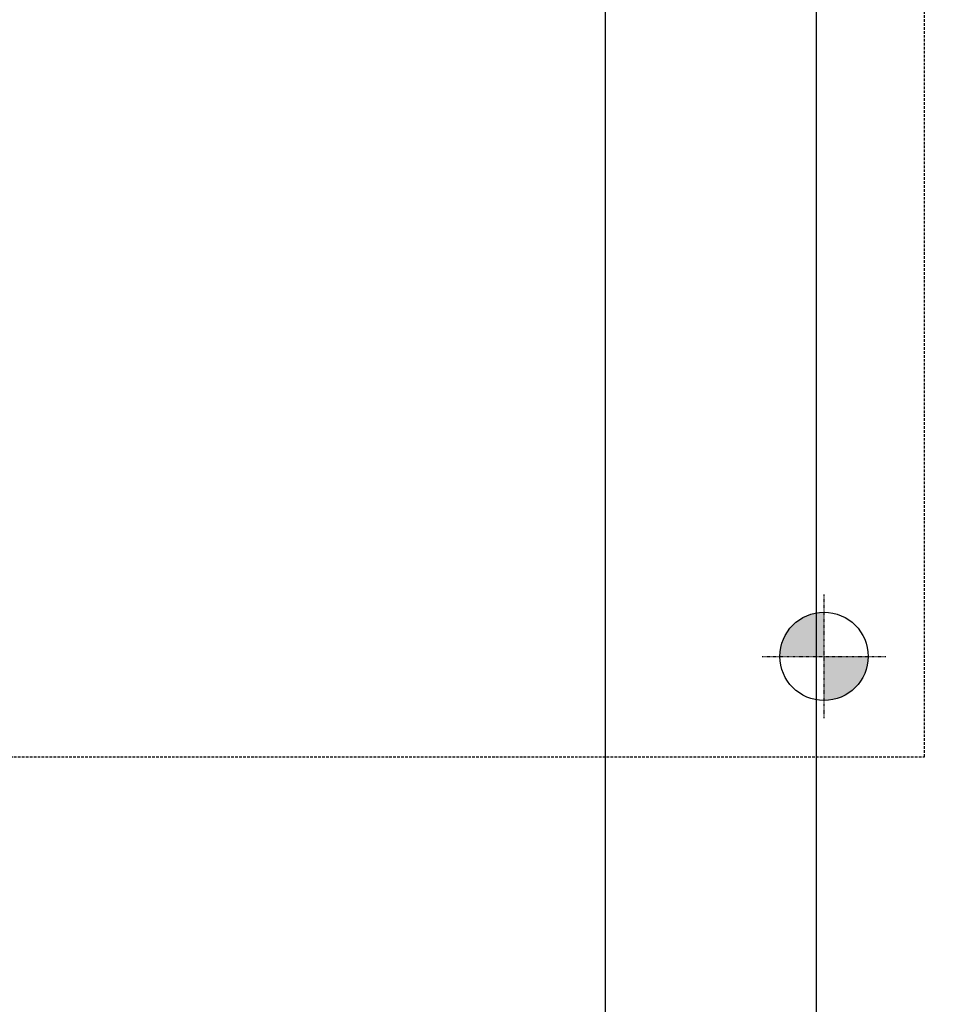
# Model space of a CAD drawing. Header units: inches. Extents: x -4968858 to -265257, y -220693 to 1871410.
# Tile 241 of 256: x -1886155 to -1885977, y 1197564 to 1197751. Entities that reach past the tile are written whole.
import ezdxf

# ---------------------------------------------------------------- set-up
doc = ezdxf.new("R2010")
doc.units = ezdxf.units.IN
doc.header["$MEASUREMENT"] = 0
for name, pattern in [('CENTER2', [1.125, 0.75, -0.125, 0.125, -0.125]), ('CONTINOUS', [0]), ('DASHED', [0.75, 0.5, -0.25]), ('HIDDEN', [0.375, 0.25, -0.125])]:
    doc.linetypes.add(name, pattern=pattern)
doc.layers.add('GRID', color=8, linetype='Continuous')
doc.layers.add('IPB', color=6, linetype='Continuous')

# ---------------------------------------------------------------- blocks, each defined once
blk = doc.blocks.new('UTCOMBINE')
h = blk.add_hatch(color=256)
h.paths.add_polyline_path([(-716071.89, 43329.81), (-716063.51, 43329.81), (-716063.51, 43338.19, 0.414214)])
h.paths.add_polyline_path([(-716055.12, 43329.81), (-716063.51, 43329.81), (-716063.51, 43321.42, 0.414214)])
h = blk.add_hatch(color=256)
h.paths.add_polyline_path([(-716071.89, 43329.81), (-716063.51, 43329.81), (-716063.51, 43338.19, 0.414214)])
h.paths.add_polyline_path([(-716055.12, 43329.81), (-716063.51, 43329.81), (-716063.51, 43321.42, 0.414214)])
h = blk.add_hatch(color=256)
h.paths.add_polyline_path([(-716071.89, 43329.81), (-716063.51, 43329.81), (-716063.51, 43338.19, 0.414214)])
h.paths.add_polyline_path([(-716055.12, 43329.81), (-716063.51, 43329.81), (-716063.51, 43321.42, 0.414214)])
h = blk.add_hatch(color=256)
h.paths.add_polyline_path([(-716071.89, 43329.81), (-716063.51, 43329.81), (-716063.51, 43338.19, 0.414214)])
h.paths.add_polyline_path([(-716055.12, 43329.81), (-716063.51, 43329.81), (-716063.51, 43321.42, 0.414214)])
h = blk.add_hatch(color=256)
h.paths.add_polyline_path([(-716071.89, 43329.81), (-716063.51, 43329.81), (-716063.51, 43338.19, 0.414214)])
h.paths.add_polyline_path([(-716055.12, 43329.81), (-716063.51, 43329.81), (-716063.51, 43321.42, 0.414214)])
h = blk.add_hatch(color=256)
h.paths.add_polyline_path([(-716071.89, 43329.81), (-716063.51, 43329.81), (-716063.51, 43338.19, 0.414214)])
h.paths.add_polyline_path([(-716055.12, 43329.81), (-716063.51, 43329.81), (-716063.51, 43321.42, 0.414214)])
h = blk.add_hatch(color=256)
h.paths.add_polyline_path([(-716071.89, 43329.81), (-716063.51, 43329.81), (-716063.51, 43338.19, 0.414214)])
h.paths.add_polyline_path([(-716055.12, 43329.81), (-716063.51, 43329.81), (-716063.51, 43321.42, 0.414214)])
h = blk.add_hatch(color=256)
h.paths.add_polyline_path([(-716071.89, 43329.81), (-716063.51, 43329.81), (-716063.51, 43338.19, 0.414214)])
h.paths.add_polyline_path([(-716055.12, 43329.81), (-716063.51, 43329.81), (-716063.51, 43321.42, 0.414214)])
h = blk.add_hatch(color=256)
h.paths.add_polyline_path([(-716071.89, 43329.81), (-716063.51, 43329.81), (-716063.51, 43338.19, 0.414214)])
h.paths.add_polyline_path([(-716055.12, 43329.81), (-716063.51, 43329.81), (-716063.51, 43321.42, 0.414214)])
h = blk.add_hatch(color=256)
h.paths.add_polyline_path([(-716071.89, 43329.81), (-716063.51, 43329.81), (-716063.51, 43338.19, 0.414214)])
h.paths.add_polyline_path([(-716055.12, 43329.81), (-716063.51, 43329.81), (-716063.51, 43321.42, 0.414214)])
h = blk.add_hatch(color=256)
h.paths.add_polyline_path([(-716071.89, 43329.81), (-716063.51, 43329.81), (-716063.51, 43338.19, 0.414214)])
h.paths.add_polyline_path([(-716055.12, 43329.81), (-716063.51, 43329.81), (-716063.51, 43321.42, 0.414214)])
h = blk.add_hatch(color=256)
h.paths.add_polyline_path([(-716071.89, 43329.81), (-716063.51, 43329.81), (-716063.51, 43338.19, 0.414214)])
h.paths.add_polyline_path([(-716055.12, 43329.81), (-716063.51, 43329.81), (-716063.51, 43321.42, 0.414214)])
h = blk.add_hatch(color=256)
h.paths.add_polyline_path([(-716071.89, 43329.81), (-716063.51, 43329.81), (-716063.51, 43338.19, 0.414214)])
h.paths.add_polyline_path([(-716055.12, 43329.81), (-716063.51, 43329.81), (-716063.51, 43321.42, 0.414214)])
h = blk.add_hatch(color=256)
h.paths.add_polyline_path([(-716071.89, 43329.81), (-716063.51, 43329.81), (-716063.51, 43338.19, 0.414214)])
h.paths.add_polyline_path([(-716055.12, 43329.81), (-716063.51, 43329.81), (-716063.51, 43321.42, 0.414214)])
h = blk.add_hatch(color=256)
h.paths.add_polyline_path([(-716071.89, 43329.81), (-716063.51, 43329.81), (-716063.51, 43338.19, 0.414214)])
h.paths.add_polyline_path([(-716055.12, 43329.81), (-716063.51, 43329.81), (-716063.51, 43321.42, 0.414214)])
h = blk.add_hatch(color=256)
h.paths.add_polyline_path([(-716071.89, 43329.81), (-716063.51, 43329.81), (-716063.51, 43338.19, 0.414214)])
h.paths.add_polyline_path([(-716055.12, 43329.81), (-716063.51, 43329.81), (-716063.51, 43321.42, 0.414214)])
h = blk.add_hatch(color=256)
h.paths.add_polyline_path([(-716071.89, 43329.81), (-716063.51, 43329.81), (-716063.51, 43338.19, 0.414214)])
h.paths.add_polyline_path([(-716055.12, 43329.81), (-716063.51, 43329.81), (-716063.51, 43321.42, 0.414214)])
h = blk.add_hatch(color=256)
h.paths.add_polyline_path([(-716071.89, 43329.81), (-716063.51, 43329.81), (-716063.51, 43338.19, 0.414214)])
h.paths.add_polyline_path([(-716055.12, 43329.81), (-716063.51, 43329.81), (-716063.51, 43321.42, 0.414214)])
h = blk.add_hatch(color=256)
h.paths.add_polyline_path([(-716071.89, 43329.81), (-716063.51, 43329.81), (-716063.51, 43338.19, 0.414214)])
h.paths.add_polyline_path([(-716055.12, 43329.81), (-716063.51, 43329.81), (-716063.51, 43321.42, 0.414214)])
h = blk.add_hatch(color=256)
h.paths.add_polyline_path([(-716071.89, 43329.81), (-716063.51, 43329.81), (-716063.51, 43338.19, 0.414214)])
h.paths.add_polyline_path([(-716055.12, 43329.81), (-716063.51, 43329.81), (-716063.51, 43321.42, 0.414214)])
h = blk.add_hatch(color=256)
h.paths.add_polyline_path([(-716071.89, 43329.81), (-716063.51, 43329.81), (-716063.51, 43338.19, 0.414214)])
h.paths.add_polyline_path([(-716055.12, 43329.81), (-716063.51, 43329.81), (-716063.51, 43321.42, 0.414214)])
h = blk.add_hatch(color=256)
h.paths.add_polyline_path([(-716071.89, 43329.81), (-716063.51, 43329.81), (-716063.51, 43338.19, 0.414214)])
h.paths.add_polyline_path([(-716055.12, 43329.81), (-716063.51, 43329.81), (-716063.51, 43321.42, 0.414214)])
h = blk.add_hatch(color=256)
h.paths.add_polyline_path([(-716071.89, 43329.81), (-716063.51, 43329.81), (-716063.51, 43338.19, 0.414214)])
h.paths.add_polyline_path([(-716055.12, 43329.81), (-716063.51, 43329.81), (-716063.51, 43321.42, 0.414214)])
h = blk.add_hatch(color=256)
h.paths.add_polyline_path([(-716071.89, 43329.81), (-716063.51, 43329.81), (-716063.51, 43338.19, 0.414214)])
h.paths.add_polyline_path([(-716055.12, 43329.81), (-716063.51, 43329.81), (-716063.51, 43321.42, 0.414214)])
h = blk.add_hatch(color=256)
h.paths.add_polyline_path([(-716071.89, 43329.81), (-716063.51, 43329.81), (-716063.51, 43338.19, 0.414214)])
h.paths.add_polyline_path([(-716055.12, 43329.81), (-716063.51, 43329.81), (-716063.51, 43321.42, 0.414214)])
h = blk.add_hatch(color=256)
h.paths.add_polyline_path([(-716071.89, 43329.81), (-716063.51, 43329.81), (-716063.51, 43338.19, 0.414214)])
h.paths.add_polyline_path([(-716055.12, 43329.81), (-716063.51, 43329.81), (-716063.51, 43321.42, 0.414214)])
h = blk.add_hatch(color=256)
h.paths.add_polyline_path([(-716071.89, 43329.81), (-716063.51, 43329.81), (-716063.51, 43338.19, 0.414214)])
h.paths.add_polyline_path([(-716055.12, 43329.81), (-716063.51, 43329.81), (-716063.51, 43321.42, 0.414214)])
h = blk.add_hatch(color=256)
h.paths.add_polyline_path([(-716071.89, 43329.81), (-716063.51, 43329.81), (-716063.51, 43338.19, 0.414214)])
h.paths.add_polyline_path([(-716055.12, 43329.81), (-716063.51, 43329.81), (-716063.51, 43321.42, 0.414214)])
h = blk.add_hatch(color=256)
h.paths.add_polyline_path([(-716071.89, 43329.81), (-716063.51, 43329.81), (-716063.51, 43338.19, 0.414214)])
h.paths.add_polyline_path([(-716055.12, 43329.81), (-716063.51, 43329.81), (-716063.51, 43321.42, 0.414214)])
h = blk.add_hatch(color=256)
h.paths.add_polyline_path([(-716071.89, 43329.81), (-716063.51, 43329.81), (-716063.51, 43338.19, 0.414214)])
h.paths.add_polyline_path([(-716055.12, 43329.81), (-716063.51, 43329.81), (-716063.51, 43321.42, 0.414214)])
h = blk.add_hatch(color=256)
h.paths.add_polyline_path([(-716071.89, 43329.81), (-716063.51, 43329.81), (-716063.51, 43338.19, 0.414214)])
h.paths.add_polyline_path([(-716055.12, 43329.81), (-716063.51, 43329.81), (-716063.51, 43321.42, 0.414214)])
h = blk.add_hatch(color=256)
h.paths.add_polyline_path([(-716071.89, 43329.81), (-716063.51, 43329.81), (-716063.51, 43338.19, 0.414214)])
h.paths.add_polyline_path([(-716055.12, 43329.81), (-716063.51, 43329.81), (-716063.51, 43321.42, 0.414214)])
h = blk.add_hatch(color=256)
h.paths.add_polyline_path([(-716071.89, 43329.81), (-716063.51, 43329.81), (-716063.51, 43338.19, 0.414214)])
h.paths.add_polyline_path([(-716055.12, 43329.81), (-716063.51, 43329.81), (-716063.51, 43321.42, 0.414214)])
h = blk.add_hatch(color=256)
h.paths.add_polyline_path([(-716071.89, 43329.81), (-716063.51, 43329.81), (-716063.51, 43338.19, 0.414214)])
h.paths.add_polyline_path([(-716055.12, 43329.81), (-716063.51, 43329.81), (-716063.51, 43321.42, 0.414214)])
h = blk.add_hatch(color=256)
h.paths.add_polyline_path([(-716071.89, 43329.81), (-716063.51, 43329.81), (-716063.51, 43338.19, 0.414214)])
h.paths.add_polyline_path([(-716055.12, 43329.81), (-716063.51, 43329.81), (-716063.51, 43321.42, 0.414214)])
h = blk.add_hatch(color=256)
h.paths.add_polyline_path([(-716071.89, 43329.81), (-716063.51, 43329.81), (-716063.51, 43338.19, 0.414214)])
h.paths.add_polyline_path([(-716055.12, 43329.81), (-716063.51, 43329.81), (-716063.51, 43321.42, 0.414214)])
h = blk.add_hatch(color=256)
h.paths.add_polyline_path([(-716071.89, 43329.81), (-716063.51, 43329.81), (-716063.51, 43338.19, 0.414214)])
h.paths.add_polyline_path([(-716055.12, 43329.81), (-716063.51, 43329.81), (-716063.51, 43321.42, 0.414214)])
h = blk.add_hatch(color=256)
h.paths.add_polyline_path([(-716071.89, 43329.81), (-716063.51, 43329.81), (-716063.51, 43338.19, 0.414214)])
h.paths.add_polyline_path([(-716055.12, 43329.81), (-716063.51, 43329.81), (-716063.51, 43321.42, 0.414214)])
h = blk.add_hatch(color=256)
h.paths.add_polyline_path([(-716071.89, 43329.81), (-716063.51, 43329.81), (-716063.51, 43338.19, 0.414214)])
h.paths.add_polyline_path([(-716055.12, 43329.81), (-716063.51, 43329.81), (-716063.51, 43321.42, 0.414214)])
h = blk.add_hatch(color=256)
h.paths.add_polyline_path([(-716071.89, 43329.81), (-716063.51, 43329.81), (-716063.51, 43338.19, 0.414214)])
h.paths.add_polyline_path([(-716055.12, 43329.81), (-716063.51, 43329.81), (-716063.51, 43321.42, 0.414214)])
h = blk.add_hatch(color=256)
h.paths.add_polyline_path([(-716071.89, 43329.81), (-716063.51, 43329.81), (-716063.51, 43338.19, 0.414214)])
h.paths.add_polyline_path([(-716055.12, 43329.81), (-716063.51, 43329.81), (-716063.51, 43321.42, 0.414214)])
h = blk.add_hatch(color=256)
h.paths.add_polyline_path([(-716071.89, 43329.81), (-716063.51, 43329.81), (-716063.51, 43338.19, 0.414214)])
h.paths.add_polyline_path([(-716055.12, 43329.81), (-716063.51, 43329.81), (-716063.51, 43321.42, 0.414214)])
h = blk.add_hatch(color=256)
h.paths.add_polyline_path([(-716071.89, 43329.81), (-716063.51, 43329.81), (-716063.51, 43338.19, 0.414214)])
h.paths.add_polyline_path([(-716055.12, 43329.81), (-716063.51, 43329.81), (-716063.51, 43321.42, 0.414214)])
h = blk.add_hatch(color=256)
h.paths.add_polyline_path([(-716071.89, 43329.81), (-716063.51, 43329.81), (-716063.51, 43338.19, 0.414214)])
h.paths.add_polyline_path([(-716055.12, 43329.81), (-716063.51, 43329.81), (-716063.51, 43321.42, 0.414214)])
h = blk.add_hatch(color=256)
h.paths.add_polyline_path([(-716071.89, 43329.81), (-716063.51, 43329.81), (-716063.51, 43338.19, 0.414214)])
h.paths.add_polyline_path([(-716055.12, 43329.81), (-716063.51, 43329.81), (-716063.51, 43321.42, 0.414214)])
h = blk.add_hatch(color=256)
h.paths.add_polyline_path([(-716071.89, 43329.81), (-716063.51, 43329.81), (-716063.51, 43338.19, 0.414214)])
h.paths.add_polyline_path([(-716055.12, 43329.81), (-716063.51, 43329.81), (-716063.51, 43321.42, 0.414214)])
h = blk.add_hatch(color=256)
h.paths.add_polyline_path([(-716071.89, 43329.81), (-716063.51, 43329.81), (-716063.51, 43338.19, 0.414214)])
h.paths.add_polyline_path([(-716055.12, 43329.81), (-716063.51, 43329.81), (-716063.51, 43321.42, 0.414214)])
h = blk.add_hatch(color=256)
h.paths.add_polyline_path([(-716071.89, 43329.81), (-716063.51, 43329.81), (-716063.51, 43338.19, 0.414214)])
h.paths.add_polyline_path([(-716055.12, 43329.81), (-716063.51, 43329.81), (-716063.51, 43321.42, 0.414214)])
h = blk.add_hatch(color=256)
h.paths.add_polyline_path([(-716071.89, 43329.81), (-716063.51, 43329.81), (-716063.51, 43338.19, 0.414214)])
h.paths.add_polyline_path([(-716055.12, 43329.81), (-716063.51, 43329.81), (-716063.51, 43321.42, 0.414214)])
h = blk.add_hatch(color=256)
h.paths.add_polyline_path([(-716071.89, 43329.81), (-716063.51, 43329.81), (-716063.51, 43338.19, 0.414214)])
h.paths.add_polyline_path([(-716055.12, 43329.81), (-716063.51, 43329.81), (-716063.51, 43321.42, 0.414214)])
h = blk.add_hatch(color=256)
h.paths.add_polyline_path([(-716071.89, 43329.81), (-716063.51, 43329.81), (-716063.51, 43338.19, 0.414214)])
h.paths.add_polyline_path([(-716055.12, 43329.81), (-716063.51, 43329.81), (-716063.51, 43321.42, 0.414214)])
h = blk.add_hatch(color=256)
h.paths.add_polyline_path([(-716071.89, 43329.81), (-716063.51, 43329.81), (-716063.51, 43338.19, 0.414214)])
h.paths.add_polyline_path([(-716055.12, 43329.81), (-716063.51, 43329.81), (-716063.51, 43321.42, 0.414214)])
h = blk.add_hatch(color=256)
h.paths.add_polyline_path([(-716071.89, 43329.81), (-716063.51, 43329.81), (-716063.51, 43338.19, 0.414214)])
h.paths.add_polyline_path([(-716055.12, 43329.81), (-716063.51, 43329.81), (-716063.51, 43321.42, 0.414214)])
h = blk.add_hatch(color=256)
h.paths.add_polyline_path([(-716071.89, 43329.81), (-716063.51, 43329.81), (-716063.51, 43338.19, 0.414214)])
h.paths.add_polyline_path([(-716055.12, 43329.81), (-716063.51, 43329.81), (-716063.51, 43321.42, 0.414214)])
h = blk.add_hatch(color=256)
h.paths.add_polyline_path([(-716071.89, 43329.81), (-716063.51, 43329.81), (-716063.51, 43338.19, 0.414214)])
h.paths.add_polyline_path([(-716055.12, 43329.81), (-716063.51, 43329.81), (-716063.51, 43321.42, 0.414214)])
h = blk.add_hatch(color=256)
h.paths.add_polyline_path([(-716071.89, 43329.81), (-716063.51, 43329.81), (-716063.51, 43338.19, 0.414214)])
h.paths.add_polyline_path([(-716055.12, 43329.81), (-716063.51, 43329.81), (-716063.51, 43321.42, 0.414214)])
h = blk.add_hatch(color=256)
h.paths.add_polyline_path([(-716071.89, 43329.81), (-716063.51, 43329.81), (-716063.51, 43338.19, 0.414214)])
h.paths.add_polyline_path([(-716055.12, 43329.81), (-716063.51, 43329.81), (-716063.51, 43321.42, 0.414214)])
h = blk.add_hatch(color=256)
h.paths.add_polyline_path([(-716071.89, 43329.81), (-716063.51, 43329.81), (-716063.51, 43338.19, 0.414214)])
h.paths.add_polyline_path([(-716055.12, 43329.81), (-716063.51, 43329.81), (-716063.51, 43321.42, 0.414214)])
h = blk.add_hatch(color=256)
h.paths.add_polyline_path([(-716071.89, 43329.81), (-716063.51, 43329.81), (-716063.51, 43338.19, 0.414214)])
h.paths.add_polyline_path([(-716055.12, 43329.81), (-716063.51, 43329.81), (-716063.51, 43321.42, 0.414214)])
h = blk.add_hatch(color=256)
h.paths.add_polyline_path([(-716071.89, 43329.81), (-716063.51, 43329.81), (-716063.51, 43338.19, 0.414214)])
h.paths.add_polyline_path([(-716055.12, 43329.81), (-716063.51, 43329.81), (-716063.51, 43321.42, 0.414214)])
h = blk.add_hatch(color=256)
h.paths.add_polyline_path([(-716071.89, 43329.81), (-716063.51, 43329.81), (-716063.51, 43338.19, 0.414214)])
h.paths.add_polyline_path([(-716055.12, 43329.81), (-716063.51, 43329.81), (-716063.51, 43321.42, 0.414214)])
h = blk.add_hatch(color=256)
h.paths.add_polyline_path([(-716071.89, 43329.81), (-716063.51, 43329.81), (-716063.51, 43338.19, 0.414214)])
h.paths.add_polyline_path([(-716055.12, 43329.81), (-716063.51, 43329.81), (-716063.51, 43321.42, 0.414214)])
h = blk.add_hatch(color=256)
h.paths.add_polyline_path([(-716071.89, 43329.81), (-716063.51, 43329.81), (-716063.51, 43338.19, 0.414214)])
h.paths.add_polyline_path([(-716055.12, 43329.81), (-716063.51, 43329.81), (-716063.51, 43321.42, 0.414214)])
h = blk.add_hatch(color=256)
h.paths.add_polyline_path([(-716071.89, 43329.81), (-716063.51, 43329.81), (-716063.51, 43338.19, 0.414214)])
h.paths.add_polyline_path([(-716055.12, 43329.81), (-716063.51, 43329.81), (-716063.51, 43321.42, 0.414214)])
at = {"color": 6}
for p, q in [((-716062.06, 44372.55, 0), (-716062.06, 42972.56, 0)), ((-716022, 44372.55, 0), (-716022, 42972.56, 0)), ((-716022, 44372.55, 0), (-716022, 42972.56, 0))]:
    blk.add_line(p, q, dxfattribs=at)
at = {"color": 2, "linetype": 'DASHED'}
for p, q in [((-715777.74, 43348.86, 0), (-716082.56, 43348.86, 0)), ((-716082.56, 43348.86, 0), (-716082.56, 43044.04, 0)), ((-715777.74, 43348.86, 0), (-716082.56, 43348.86, 0)), ((-716082.56, 43348.86, 0), (-716082.56, 43044.04, 0)), ((-715777.74, 43348.86, 0), (-716082.56, 43348.86, 0)), ((-715777.74, 43348.86, 0), (-716082.56, 43348.86, 0)), ((-716082.56, 43348.86, 0), (-716082.56, 43044.04, 0)), ((-716082.56, 43348.86, 0), (-716082.56, 43044.04, 0)), ((-715777.74, 43348.86, 0), (-716082.56, 43348.86, 0)), ((-715777.74, 43348.86, 0), (-716082.56, 43348.86, 0)), ((-715777.74, 43348.86, 0), (-716082.56, 43348.86, 0)), ((-715777.74, 43348.86, 0), (-716082.56, 43348.86, 0)), ((-716082.56, 43348.86, 0), (-716082.56, 43044.04, 0)), ((-716082.56, 43348.86, 0), (-716082.56, 43044.04, 0)), ((-716082.56, 43348.86, 0), (-716082.56, 43044.04, 0)), ((-716082.56, 43348.86, 0), (-716082.56, 43044.04, 0)), ((-715777.74, 43348.86, 0), (-716082.56, 43348.86, 0)), ((-715777.74, 43348.86, 0), (-716082.56, 43348.86, 0)), ((-715777.74, 43348.86, 0), (-716082.56, 43348.86, 0)), ((-715777.74, 43348.86, 0), (-716082.56, 43348.86, 0)), ((-715777.74, 43348.86, 0), (-716082.56, 43348.86, 0)), ((-715777.74, 43348.86, 0), (-716082.56, 43348.86, 0)), ((-715777.74, 43348.86, 0), (-716082.56, 43348.86, 0)), ((-715777.74, 43348.86, 0), (-716082.56, 43348.86, 0)), ((-716082.56, 43348.86, 0), (-716082.56, 43044.04, 0)), ((-716082.56, 43348.86, 0), (-716082.56, 43044.04, 0)), ((-716082.56, 43348.86, 0), (-716082.56, 43044.04, 0)), ((-716082.56, 43348.86, 0), (-716082.56, 43044.04, 0)), ((-716082.56, 43348.86, 0), (-716082.56, 43044.04, 0)), ((-716082.56, 43348.86, 0), (-716082.56, 43044.04, 0)), ((-716082.56, 43348.86, 0), (-716082.56, 43044.04, 0)), ((-716082.56, 43348.86, 0), (-716082.56, 43044.04, 0)), ((-715777.74, 43348.86, 0), (-716082.56, 43348.86, 0)), ((-715777.74, 43348.86, 0), (-716082.56, 43348.86, 0)), ((-715777.74, 43348.86, 0), (-716082.56, 43348.86, 0)), ((-715777.74, 43348.86, 0), (-716082.56, 43348.86, 0)), ((-715777.74, 43348.86, 0), (-716082.56, 43348.86, 0)), ((-715777.74, 43348.86, 0), (-716082.56, 43348.86, 0)), ((-715777.74, 43348.86, 0), (-716082.56, 43348.86, 0)), ((-715777.74, 43348.86, 0), (-716082.56, 43348.86, 0)), ((-715777.74, 43348.86, 0), (-716082.56, 43348.86, 0)), ((-715777.74, 43348.86, 0), (-716082.56, 43348.86, 0)), ((-715777.74, 43348.86, 0), (-716082.56, 43348.86, 0)), ((-715777.74, 43348.86, 0), (-716082.56, 43348.86, 0)), ((-715777.74, 43348.86, 0), (-716082.56, 43348.86, 0)), ((-715777.74, 43348.86, 0), (-716082.56, 43348.86, 0)), ((-715777.74, 43348.86, 0), (-716082.56, 43348.86, 0)), ((-715777.74, 43348.86, 0), (-716082.56, 43348.86, 0)), ((-716082.56, 43348.86, 0), (-716082.56, 43044.04, 0)), ((-716082.56, 43348.86, 0), (-716082.56, 43044.04, 0)), ((-716082.56, 43348.86, 0), (-716082.56, 43044.04, 0)), ((-716082.56, 43348.86, 0), (-716082.56, 43044.04, 0)), ((-716082.56, 43348.86, 0), (-716082.56, 43044.04, 0)), ((-716082.56, 43348.86, 0), (-716082.56, 43044.04, 0)), ((-716082.56, 43348.86, 0), (-716082.56, 43044.04, 0)), ((-716082.56, 43348.86, 0), (-716082.56, 43044.04, 0)), ((-716082.56, 43348.86, 0), (-716082.56, 43044.04, 0)), ((-716082.56, 43348.86, 0), (-716082.56, 43044.04, 0)), ((-716082.56, 43348.86, 0), (-716082.56, 43044.04, 0)), ((-716082.56, 43348.86, 0), (-716082.56, 43044.04, 0)), ((-716082.56, 43348.86, 0), (-716082.56, 43044.04, 0)), ((-716082.56, 43348.86, 0), (-716082.56, 43044.04, 0)), ((-716082.56, 43348.86, 0), (-716082.56, 43044.04, 0)), ((-716082.56, 43348.86, 0), (-716082.56, 43044.04, 0)), ((-715777.74, 43348.86, 0), (-716082.56, 43348.86, 0)), ((-716082.56, 43348.86, 0), (-716082.56, 43044.04, 0)), ((-715777.74, 43348.86, 0), (-716082.56, 43348.86, 0)), ((-716082.56, 43348.86, 0), (-716082.56, 43044.04, 0)), ((-715777.74, 43348.86, 0), (-716082.56, 43348.86, 0)), ((-715777.74, 43348.86, 0), (-716082.56, 43348.86, 0)), ((-716082.56, 43348.86, 0), (-716082.56, 43044.04, 0)), ((-716082.56, 43348.86, 0), (-716082.56, 43044.04, 0)), ((-715777.74, 43348.86, 0), (-716082.56, 43348.86, 0)), ((-715777.74, 43348.86, 0), (-716082.56, 43348.86, 0)), ((-715777.74, 43348.86, 0), (-716082.56, 43348.86, 0)), ((-715777.74, 43348.86, 0), (-716082.56, 43348.86, 0)), ((-716082.56, 43348.86, 0), (-716082.56, 43044.04, 0)), ((-716082.56, 43348.86, 0), (-716082.56, 43044.04, 0)), ((-716082.56, 43348.86, 0), (-716082.56, 43044.04, 0)), ((-716082.56, 43348.86, 0), (-716082.56, 43044.04, 0)), ((-715777.74, 43348.86, 0), (-716082.56, 43348.86, 0)), ((-715777.74, 43348.86, 0), (-716082.56, 43348.86, 0)), ((-715777.74, 43348.86, 0), (-716082.56, 43348.86, 0)), ((-715777.74, 43348.86, 0), (-716082.56, 43348.86, 0)), ((-715777.74, 43348.86, 0), (-716082.56, 43348.86, 0)), ((-715777.74, 43348.86, 0), (-716082.56, 43348.86, 0)), ((-715777.74, 43348.86, 0), (-716082.56, 43348.86, 0)), ((-715777.74, 43348.86, 0), (-716082.56, 43348.86, 0)), ((-716082.56, 43348.86, 0), (-716082.56, 43044.04, 0)), ((-716082.56, 43348.86, 0), (-716082.56, 43044.04, 0)), ((-716082.56, 43348.86, 0), (-716082.56, 43044.04, 0)), ((-716082.56, 43348.86, 0), (-716082.56, 43044.04, 0)), ((-716082.56, 43348.86, 0), (-716082.56, 43044.04, 0)), ((-716082.56, 43348.86, 0), (-716082.56, 43044.04, 0)), ((-716082.56, 43348.86, 0), (-716082.56, 43044.04, 0)), ((-716082.56, 43348.86, 0), (-716082.56, 43044.04, 0)), ((-715777.74, 43348.86, 0), (-716082.56, 43348.86, 0)), ((-715777.74, 43348.86, 0), (-716082.56, 43348.86, 0)), ((-715777.74, 43348.86, 0), (-716082.56, 43348.86, 0)), ((-715777.74, 43348.86, 0), (-716082.56, 43348.86, 0)), ((-715777.74, 43348.86, 0), (-716082.56, 43348.86, 0)), ((-715777.74, 43348.86, 0), (-716082.56, 43348.86, 0)), ((-715777.74, 43348.86, 0), (-716082.56, 43348.86, 0)), ((-715777.74, 43348.86, 0), (-716082.56, 43348.86, 0)), ((-715777.74, 43348.86, 0), (-716082.56, 43348.86, 0)), ((-715777.74, 43348.86, 0), (-716082.56, 43348.86, 0)), ((-715777.74, 43348.86, 0), (-716082.56, 43348.86, 0)), ((-715777.74, 43348.86, 0), (-716082.56, 43348.86, 0)), ((-715777.74, 43348.86, 0), (-716082.56, 43348.86, 0)), ((-715777.74, 43348.86, 0), (-716082.56, 43348.86, 0)), ((-715777.74, 43348.86, 0), (-716082.56, 43348.86, 0)), ((-715777.74, 43348.86, 0), (-716082.56, 43348.86, 0)), ((-716082.56, 43348.86, 0), (-716082.56, 43044.04, 0)), ((-716082.56, 43348.86, 0), (-716082.56, 43044.04, 0)), ((-716082.56, 43348.86, 0), (-716082.56, 43044.04, 0)), ((-716082.56, 43348.86, 0), (-716082.56, 43044.04, 0)), ((-716082.56, 43348.86, 0), (-716082.56, 43044.04, 0)), ((-716082.56, 43348.86, 0), (-716082.56, 43044.04, 0)), ((-716082.56, 43348.86, 0), (-716082.56, 43044.04, 0)), ((-716082.56, 43348.86, 0), (-716082.56, 43044.04, 0)), ((-716082.56, 43348.86, 0), (-716082.56, 43044.04, 0)), ((-716082.56, 43348.86, 0), (-716082.56, 43044.04, 0)), ((-716082.56, 43348.86, 0), (-716082.56, 43044.04, 0)), ((-716082.56, 43348.86, 0), (-716082.56, 43044.04, 0)), ((-716082.56, 43348.86, 0), (-716082.56, 43044.04, 0)), ((-716082.56, 43348.86, 0), (-716082.56, 43044.04, 0)), ((-716082.56, 43348.86, 0), (-716082.56, 43044.04, 0)), ((-716082.56, 43348.86, 0), (-716082.56, 43044.04, 0))]:
    blk.add_line(p, q, dxfattribs=at)
at = {"color": 2, "linetype": 'CENTER2', "ltscale": 0.1}
for p, q in [((-716063.51, 43341.52, 0), (-716063.51, 43318.09, 0)), ((-716063.51, 43341.52, 0), (-716063.51, 43318.09, 0)), ((-716063.51, 43341.52, 0), (-716063.51, 43318.09, 0)), ((-716063.51, 43341.52, 0), (-716063.51, 43318.09, 0)), ((-716063.51, 43341.52, 0), (-716063.51, 43318.09, 0)), ((-716063.51, 43341.52, 0), (-716063.51, 43318.09, 0)), ((-716063.51, 43341.52, 0), (-716063.51, 43318.09, 0)), ((-716063.51, 43341.52, 0), (-716063.51, 43318.09, 0)), ((-716063.51, 43341.52, 0), (-716063.51, 43318.09, 0)), ((-716063.51, 43341.52, 0), (-716063.51, 43318.09, 0)), ((-716063.51, 43341.52, 0), (-716063.51, 43318.09, 0)), ((-716063.51, 43341.52, 0), (-716063.51, 43318.09, 0)), ((-716063.51, 43341.52, 0), (-716063.51, 43318.09, 0)), ((-716063.51, 43341.52, 0), (-716063.51, 43318.09, 0)), ((-716063.51, 43341.52, 0), (-716063.51, 43318.09, 0)), ((-716063.51, 43341.52, 0), (-716063.51, 43318.09, 0)), ((-716063.51, 43341.52, 0), (-716063.51, 43318.09, 0)), ((-716063.51, 43341.52, 0), (-716063.51, 43318.09, 0)), ((-716063.51, 43341.52, 0), (-716063.51, 43318.09, 0)), ((-716063.51, 43341.52, 0), (-716063.51, 43318.09, 0)), ((-716063.51, 43341.52, 0), (-716063.51, 43318.09, 0)), ((-716063.51, 43341.52, 0), (-716063.51, 43318.09, 0)), ((-716063.51, 43341.52, 0), (-716063.51, 43318.09, 0)), ((-716063.51, 43341.52, 0), (-716063.51, 43318.09, 0)), ((-716063.51, 43341.52, 0), (-716063.51, 43318.09, 0)), ((-716063.51, 43341.52, 0), (-716063.51, 43318.09, 0)), ((-716063.51, 43341.52, 0), (-716063.51, 43318.09, 0)), ((-716063.51, 43341.52, 0), (-716063.51, 43318.09, 0)), ((-716063.51, 43341.52, 0), (-716063.51, 43318.09, 0)), ((-716063.51, 43341.52, 0), (-716063.51, 43318.09, 0)), ((-716063.51, 43341.52, 0), (-716063.51, 43318.09, 0)), ((-716063.51, 43341.52, 0), (-716063.51, 43318.09, 0)), ((-716063.51, 43341.52, 0), (-716063.51, 43318.09, 0)), ((-716063.51, 43341.52, 0), (-716063.51, 43318.09, 0)), ((-716063.51, 43341.52, 0), (-716063.51, 43318.09, 0)), ((-716063.51, 43341.52, 0), (-716063.51, 43318.09, 0)), ((-716063.51, 43341.52, 0), (-716063.51, 43318.09, 0)), ((-716063.51, 43341.52, 0), (-716063.51, 43318.09, 0)), ((-716063.51, 43341.52, 0), (-716063.51, 43318.09, 0)), ((-716063.51, 43341.52, 0), (-716063.51, 43318.09, 0)), ((-716063.51, 43341.52, 0), (-716063.51, 43318.09, 0)), ((-716063.51, 43341.52, 0), (-716063.51, 43318.09, 0)), ((-716063.51, 43341.52, 0), (-716063.51, 43318.09, 0)), ((-716063.51, 43341.52, 0), (-716063.51, 43318.09, 0)), ((-716063.51, 43341.52, 0), (-716063.51, 43318.09, 0)), ((-716063.51, 43341.52, 0), (-716063.51, 43318.09, 0)), ((-716063.51, 43341.52, 0), (-716063.51, 43318.09, 0)), ((-716063.51, 43341.52, 0), (-716063.51, 43318.09, 0)), ((-716063.51, 43341.52, 0), (-716063.51, 43318.09, 0)), ((-716063.51, 43341.52, 0), (-716063.51, 43318.09, 0)), ((-716063.51, 43341.52, 0), (-716063.51, 43318.09, 0)), ((-716063.51, 43341.52, 0), (-716063.51, 43318.09, 0)), ((-716063.51, 43341.52, 0), (-716063.51, 43318.09, 0)), ((-716063.51, 43341.52, 0), (-716063.51, 43318.09, 0)), ((-716063.51, 43341.52, 0), (-716063.51, 43318.09, 0)), ((-716063.51, 43341.52, 0), (-716063.51, 43318.09, 0)), ((-716063.51, 43341.52, 0), (-716063.51, 43318.09, 0)), ((-716063.51, 43341.52, 0), (-716063.51, 43318.09, 0)), ((-716063.51, 43341.52, 0), (-716063.51, 43318.09, 0)), ((-716063.51, 43341.52, 0), (-716063.51, 43318.09, 0)), ((-716063.51, 43341.52, 0), (-716063.51, 43318.09, 0)), ((-716063.51, 43341.52, 0), (-716063.51, 43318.09, 0)), ((-716063.51, 43341.52, 0), (-716063.51, 43318.09, 0)), ((-716063.51, 43341.52, 0), (-716063.51, 43318.09, 0)), ((-716051.79, 43329.81, 0), (-716075.22, 43329.81, 0)), ((-716051.79, 43329.81, 0), (-716075.22, 43329.81, 0)), ((-716051.79, 43329.81, 0), (-716075.22, 43329.81, 0)), ((-716051.79, 43329.81, 0), (-716075.22, 43329.81, 0)), ((-716051.79, 43329.81, 0), (-716075.22, 43329.81, 0)), ((-716051.79, 43329.81, 0), (-716075.22, 43329.81, 0)), ((-716051.79, 43329.81, 0), (-716075.22, 43329.81, 0)), ((-716051.79, 43329.81, 0), (-716075.22, 43329.81, 0)), ((-716051.79, 43329.81, 0), (-716075.22, 43329.81, 0)), ((-716051.79, 43329.81, 0), (-716075.22, 43329.81, 0)), ((-716051.79, 43329.81, 0), (-716075.22, 43329.81, 0)), ((-716051.79, 43329.81, 0), (-716075.22, 43329.81, 0)), ((-716051.79, 43329.81, 0), (-716075.22, 43329.81, 0)), ((-716051.79, 43329.81, 0), (-716075.22, 43329.81, 0)), ((-716051.79, 43329.81, 0), (-716075.22, 43329.81, 0)), ((-716051.79, 43329.81, 0), (-716075.22, 43329.81, 0)), ((-716051.79, 43329.81, 0), (-716075.22, 43329.81, 0)), ((-716051.79, 43329.81, 0), (-716075.22, 43329.81, 0)), ((-716051.79, 43329.81, 0), (-716075.22, 43329.81, 0)), ((-716051.79, 43329.81, 0), (-716075.22, 43329.81, 0)), ((-716051.79, 43329.81, 0), (-716075.22, 43329.81, 0)), ((-716051.79, 43329.81, 0), (-716075.22, 43329.81, 0)), ((-716051.79, 43329.81, 0), (-716075.22, 43329.81, 0)), ((-716051.79, 43329.81, 0), (-716075.22, 43329.81, 0)), ((-716051.79, 43329.81, 0), (-716075.22, 43329.81, 0)), ((-716051.79, 43329.81, 0), (-716075.22, 43329.81, 0)), ((-716051.79, 43329.81, 0), (-716075.22, 43329.81, 0)), ((-716051.79, 43329.81, 0), (-716075.22, 43329.81, 0)), ((-716051.79, 43329.81, 0), (-716075.22, 43329.81, 0)), ((-716051.79, 43329.81, 0), (-716075.22, 43329.81, 0)), ((-716051.79, 43329.81, 0), (-716075.22, 43329.81, 0)), ((-716051.79, 43329.81, 0), (-716075.22, 43329.81, 0)), ((-716051.79, 43329.81, 0), (-716075.22, 43329.81, 0)), ((-716051.79, 43329.81, 0), (-716075.22, 43329.81, 0)), ((-716051.79, 43329.81, 0), (-716075.22, 43329.81, 0)), ((-716051.79, 43329.81, 0), (-716075.22, 43329.81, 0)), ((-716051.79, 43329.81, 0), (-716075.22, 43329.81, 0)), ((-716051.79, 43329.81, 0), (-716075.22, 43329.81, 0)), ((-716051.79, 43329.81, 0), (-716075.22, 43329.81, 0)), ((-716051.79, 43329.81, 0), (-716075.22, 43329.81, 0)), ((-716051.79, 43329.81, 0), (-716075.22, 43329.81, 0)), ((-716051.79, 43329.81, 0), (-716075.22, 43329.81, 0)), ((-716051.79, 43329.81, 0), (-716075.22, 43329.81, 0)), ((-716051.79, 43329.81, 0), (-716075.22, 43329.81, 0)), ((-716051.79, 43329.81, 0), (-716075.22, 43329.81, 0)), ((-716051.79, 43329.81, 0), (-716075.22, 43329.81, 0)), ((-716051.79, 43329.81, 0), (-716075.22, 43329.81, 0)), ((-716051.79, 43329.81, 0), (-716075.22, 43329.81, 0)), ((-716051.79, 43329.81, 0), (-716075.22, 43329.81, 0)), ((-716051.79, 43329.81, 0), (-716075.22, 43329.81, 0)), ((-716051.79, 43329.81, 0), (-716075.22, 43329.81, 0)), ((-716051.79, 43329.81, 0), (-716075.22, 43329.81, 0)), ((-716051.79, 43329.81, 0), (-716075.22, 43329.81, 0)), ((-716051.79, 43329.81, 0), (-716075.22, 43329.81, 0)), ((-716051.79, 43329.81, 0), (-716075.22, 43329.81, 0)), ((-716051.79, 43329.81, 0), (-716075.22, 43329.81, 0)), ((-716051.79, 43329.81, 0), (-716075.22, 43329.81, 0)), ((-716051.79, 43329.81, 0), (-716075.22, 43329.81, 0)), ((-716051.79, 43329.81, 0), (-716075.22, 43329.81, 0)), ((-716051.79, 43329.81, 0), (-716075.22, 43329.81, 0)), ((-716051.79, 43329.81, 0), (-716075.22, 43329.81, 0)), ((-716051.79, 43329.81, 0), (-716075.22, 43329.81, 0)), ((-716051.79, 43329.81, 0), (-716075.22, 43329.81, 0)), ((-716051.79, 43329.81, 0), (-716075.22, 43329.81, 0))]:
    blk.add_line(p, q, dxfattribs=at)
blk.add_circle((-716063.51, 43329.81, 0), 8.38)
blk.add_circle((-716063.51, 43329.81, 0), 8.38)
blk.add_circle((-716063.51, 43329.81, 0), 8.38)
blk.add_circle((-716063.51, 43329.81, 0), 8.38)
blk.add_circle((-716063.51, 43329.81, 0), 8.38)
blk.add_circle((-716063.51, 43329.81, 0), 8.38)
blk.add_circle((-716063.51, 43329.81, 0), 8.38)
blk.add_circle((-716063.51, 43329.81, 0), 8.38)
blk.add_circle((-716063.51, 43329.81, 0), 8.38)
blk.add_circle((-716063.51, 43329.81, 0), 8.38)
blk.add_circle((-716063.51, 43329.81, 0), 8.38)
blk.add_circle((-716063.51, 43329.81, 0), 8.38)
blk.add_circle((-716063.51, 43329.81, 0), 8.38)
blk.add_circle((-716063.51, 43329.81, 0), 8.38)
blk.add_circle((-716063.51, 43329.81, 0), 8.38)
blk.add_circle((-716063.51, 43329.81, 0), 8.38)
blk.add_circle((-716063.51, 43329.81, 0), 8.38)
blk.add_circle((-716063.51, 43329.81, 0), 8.38)
blk.add_circle((-716063.51, 43329.81, 0), 8.38)
blk.add_circle((-716063.51, 43329.81, 0), 8.38)
blk.add_circle((-716063.51, 43329.81, 0), 8.38)
blk.add_circle((-716063.51, 43329.81, 0), 8.38)
blk.add_circle((-716063.51, 43329.81, 0), 8.38)
blk.add_circle((-716063.51, 43329.81, 0), 8.38)
blk.add_circle((-716063.51, 43329.81, 0), 8.38)
blk.add_circle((-716063.51, 43329.81, 0), 8.38)
blk.add_circle((-716063.51, 43329.81, 0), 8.38)
blk.add_circle((-716063.51, 43329.81, 0), 8.38)
blk.add_circle((-716063.51, 43329.81, 0), 8.38)
blk.add_circle((-716063.51, 43329.81, 0), 8.38)
blk.add_circle((-716063.51, 43329.81, 0), 8.38)
blk.add_circle((-716063.51, 43329.81, 0), 8.38)
blk.add_circle((-716063.51, 43329.81, 0), 8.38)
blk.add_circle((-716063.51, 43329.81, 0), 8.38)
blk.add_circle((-716063.51, 43329.81, 0), 8.38)
blk.add_circle((-716063.51, 43329.81, 0), 8.38)
blk.add_circle((-716063.51, 43329.81, 0), 8.38)
blk.add_circle((-716063.51, 43329.81, 0), 8.38)
blk.add_circle((-716063.51, 43329.81, 0), 8.38)
blk.add_circle((-716063.51, 43329.81, 0), 8.38)
blk.add_circle((-716063.51, 43329.81, 0), 8.38)
blk.add_circle((-716063.51, 43329.81, 0), 8.38)
blk.add_circle((-716063.51, 43329.81, 0), 8.38)
blk.add_circle((-716063.51, 43329.81, 0), 8.38)
blk.add_circle((-716063.51, 43329.81, 0), 8.38)
blk.add_circle((-716063.51, 43329.81, 0), 8.38)
blk.add_circle((-716063.51, 43329.81, 0), 8.38)
blk.add_circle((-716063.51, 43329.81, 0), 8.38)
blk.add_circle((-716063.51, 43329.81, 0), 8.38)
blk.add_circle((-716063.51, 43329.81, 0), 8.38)
blk.add_circle((-716063.51, 43329.81, 0), 8.38)
blk.add_circle((-716063.51, 43329.81, 0), 8.38)
blk.add_circle((-716063.51, 43329.81, 0), 8.38)
blk.add_circle((-716063.51, 43329.81, 0), 8.38)
blk.add_circle((-716063.51, 43329.81, 0), 8.38)
blk.add_circle((-716063.51, 43329.81, 0), 8.38)
blk.add_circle((-716063.51, 43329.81, 0), 8.38)
blk.add_circle((-716063.51, 43329.81, 0), 8.38)
blk.add_circle((-716063.51, 43329.81, 0), 8.38)
blk.add_circle((-716063.51, 43329.81, 0), 8.38)
blk.add_circle((-716063.51, 43329.81, 0), 8.38)
blk.add_circle((-716063.51, 43329.81, 0), 8.38)
blk.add_circle((-716063.51, 43329.81, 0), 8.38)
blk.add_circle((-716063.51, 43329.81, 0), 8.38)
at = {"layer": 'IPB', "linetype": 'HIDDEN'}
blk.add_circle((-715930.15, 43196.45, 0), 361.31, dxfattribs=at)
blk = doc.blocks.new('TFMR YARD')
at = {"layer": 'GRID', "color": 1, "rotation": 180}
blk.add_blockref('UTCOMBINE', (-795623.35, 296115.83, 0), dxfattribs=at)

msp = doc.modelspace()

# ---------------------------------------------------------------- block references
at = {"color": 1, "linetype": 'CONTINOUS', "lineweight": 15}
msp.add_blockref('TFMR YARD', (-1806442.03, 944843.99), dxfattribs=at)

doc.saveas('drawing.dxf')
